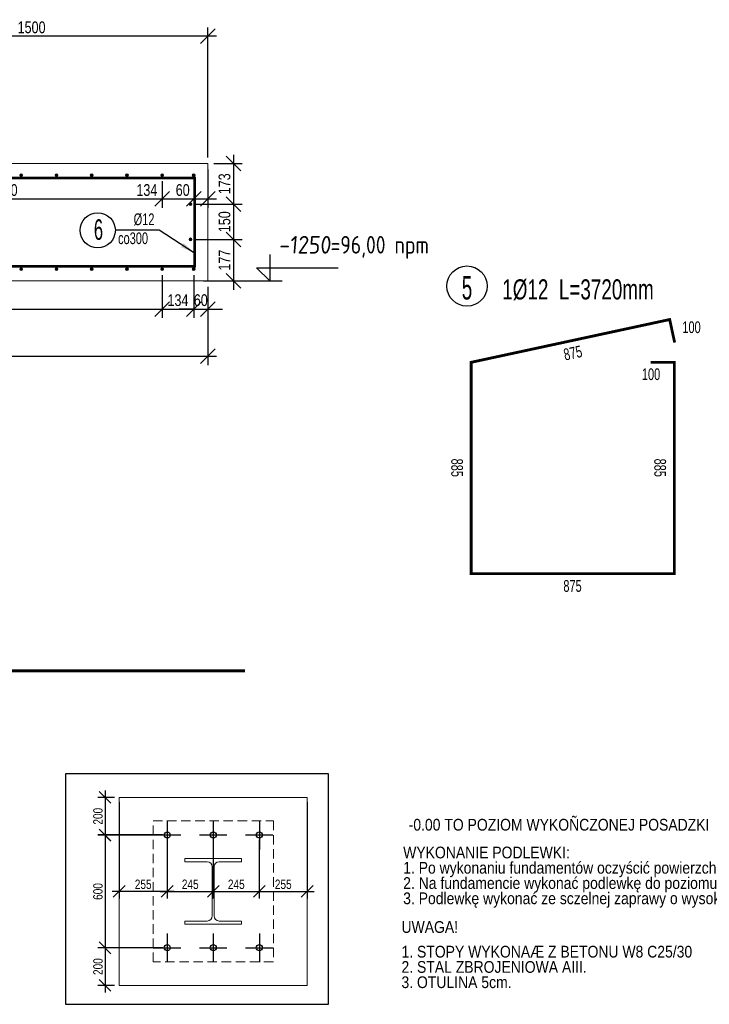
# Model space of a CAD drawing. Header units: millimetres. Extents: x 1495 to 2068, y -230 to 151.
# Tile 3 of 9: x 1694 to 1841, y -230 to -20. Entities that reach past the tile are written whole.
import ezdxf
from ezdxf.enums import TextEntityAlignment as Align

# ---------------------------------------------------------------- set-up
doc = ezdxf.new("R2010")
doc.units = ezdxf.units.MM
doc.header["$PDMODE"] = 65
doc.linetypes.add('HIDDEN', pattern=[0.375, 0.25, -0.125])
for name, color, linetype in [('00ZbrGłó-L', 7, 'Continuous'), ('00ZbrGłó-T', 2, 'Continuous'), ('00ZbrGłó-W', 7, 'Continuous'), ('TB_CIENKA', 5, 'Continuous'), ('TB_OBRYS2', 1, 'Continuous'), ('xxOś B_rysunek_Widok ogólny_Dimension_', 7, 'Continuous')]:
    doc.layers.add(name, color=color, linetype=linetype)
doc.layers.add('BK_Beton', color=2, linetype='Continuous', lineweight=15)
doc.layers.add('Tekst', color=3, linetype='Continuous', lineweight=0)
doc.styles.add('ARIAL_NARROW', font='arial.ttf')
doc.styles.add('CDMSTYLE', font='CDMSIMPL', dxfattribs={"width": 0.8, "bigfont": 'CDMBIGPL'})
doc.styles.add('RBCS_dim1', font='isocpeur.ttf', dxfattribs={"width": 0.9, "oblique": 5, "height": 3})
doc.dimstyles.new('CDM-MM25MM', dxfattribs={"dimscale": 25, "dimtxt": 2, "dimasz": 2.5, "dimexe": 1.5, "dimexo": 1, "dimgap": 0.5, "dimtad": 1, "dimdec": 0, "dimrnd": 1, "dimzin": 9, "dimtxsty": 'CDMSTYLE', "dimblk": 'OBLIQUE', "dimcen": 2.5, "dimdle": 1.5, "dimclrd": 8, "dimclre": 8, "dimclrt": 1, "dimadec": 1, "dimazin": 2, "dimtfac": 1, "dimtdec": 0, "dimtix": 1, "dimtmove": 2, "dimatfit": 3, "dimfxl": 1.5, "dimtvp": 1, "dimtolj": 1, "dimtzin": 0, "dimlwd": 25, "dimlwe": 25, "dimarcsym": 0})

# ---------------------------------------------------------------- blocks, each defined once
blk = doc.blocks.new('ZbOpiPel01A')
at = {"linetype": 'Continuous'}
blk.add_circle((0, 3.19), 3, dxfattribs=at)
at = {"color": 9, "linetype": 'Continuous', "lineweight": 25, "style": 'CDMSTYLE', "width": 0.7, "flags": 1}
for tag, p in [('RYSUNEK', (-2.38, 10.14)), ('ELEM', (10.88, 10.14)), ('DLUG', (21.77, 10.14)), ('IDENT', (-2.36, 7.36)), ('KSZTALT', (4.72, 7.36)), ('HAK', (15.3, 7.36)), ('STAL', (23.72, 7.36)), ('SREDN', (30.31, 7.36)), ('LICZBA', (21.77, 4.88))]:
    blk.add_attdef(tag, p, '', height=2, dxfattribs=at)
at = {"color": 0, "linetype": 'Continuous', "lineweight": -2, "style": 'CDMSTYLE', "width": 0.6}
blk.add_attdef('NR', text='', height=3.5, dxfattribs=at).set_placement((0, 3.19), align=Align.MIDDLE)
at = {"linetype": 'Continuous', "style": 'CDMSTYLE', "width": 0.7}
for tag, p, height in [('TEKST_OPISOWY', (5.26, 1.2), 3), ('UWAGA1', (5.32, -1.85), 2), ('UWAGA2', (5.39, -4.64), 2)]:
    blk.add_attdef(tag, p, '', height=height, dxfattribs=at)
blk = doc.blocks.new('_OBLIQUE')
at = {"color": 0, "linetype": 'ByBlock'}
blk.add_line((-0.5, -0.5), (0.5, 0.5), dxfattribs=at)
blk = doc.blocks.new('*D69')
at = {"layer": 'BK_Beton', "color": 8, "lineweight": 25, "ltscale": 0.05, "transparency": 16777216}
for p, q in [((1537.26, -74.52), (1537.26, -83.63)), ((1724.76, -74.52), (1724.76, -83.63)), ((1535.39, -81.76), (1726.64, -81.76))]:
    blk.add_line(p, q, dxfattribs=at)
at = {"layer": 'Defpoints', "color": 0, "ltscale": 0.05, "transparency": 16777216}
for p in [(1537.26, -73.27), (1724.76, -73.27), (1724.76, -81.76)]:
    blk.add_point(p, dxfattribs=at)
at = {"layer": 'BK_Beton', "color": 8, "lineweight": 25, "ltscale": 0.05, "transparency": 16777216, "xscale": 3.124999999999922, "yscale": 3.124999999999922, "zscale": 3.124999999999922, "rotation": 180}
blk.add_blockref('_OBLIQUE', (1537.26, -81.76), dxfattribs=at)
at = {"layer": 'BK_Beton', "color": 8, "lineweight": 25, "ltscale": 0.05, "transparency": 16777216, "xscale": 3.124999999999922, "yscale": 3.124999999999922, "zscale": 3.124999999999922}
blk.add_blockref('_OBLIQUE', (1724.76, -81.76), dxfattribs=at)
at = {"layer": 'BK_Beton', "color": 1, "ltscale": 0.05, "transparency": 16777216, "insert": (1631.01, -79.88), "char_height": 2.5, "attachment_point": 5, "style": 'CDMSTYLE'}
blk.add_mtext('\\A1;25x150', dxfattribs=at)
blk = doc.blocks.new('*D70')
at = {"layer": 'BK_Beton', "color": 8, "lineweight": 25, "ltscale": 0.05, "transparency": 16777216}
for p, q in [((1724.76, -74.52), (1724.76, -83.63)), ((1731.46, -74.52), (1731.46, -83.63)), ((1722.89, -81.76), (1733.34, -81.76))]:
    blk.add_line(p, q, dxfattribs=at)
at = {"layer": 'Defpoints', "color": 0, "ltscale": 0.05, "transparency": 16777216}
for p in [(1724.76, -73.27), (1731.46, -73.27), (1731.46, -81.76)]:
    blk.add_point(p, dxfattribs=at)
at = {"layer": 'BK_Beton', "color": 8, "lineweight": 25, "ltscale": 0.05, "transparency": 16777216, "xscale": 3.124999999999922, "yscale": 3.124999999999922, "zscale": 3.124999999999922, "rotation": 180}
blk.add_blockref('_OBLIQUE', (1724.76, -81.76), dxfattribs=at)
at = {"layer": 'BK_Beton', "color": 8, "lineweight": 25, "ltscale": 0.05, "transparency": 16777216, "xscale": 3.124999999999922, "yscale": 3.124999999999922, "zscale": 3.124999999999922}
blk.add_blockref('_OBLIQUE', (1731.46, -81.76), dxfattribs=at)
at = {"layer": 'BK_Beton', "color": 1, "ltscale": 0.05, "transparency": 16777216, "insert": (1728.11, -79.88), "char_height": 2.5, "attachment_point": 5, "style": 'CDMSTYLE'}
blk.add_mtext('\\A1;134', dxfattribs=at)
blk = doc.blocks.new('*D71')
at = {"layer": 'BK_Beton', "color": 8, "lineweight": 25, "ltscale": 0.05, "transparency": 16777216}
for p, q in [((1731.46, -74.52), (1731.46, -83.63)), ((1734.46, -77.02), (1734.46, -83.63)), ((1731.46, -81.76), (1728.34, -81.76)), ((1731.46, -81.76), (1734.46, -81.76)), ((1734.46, -81.76), (1737.59, -81.76))]:
    blk.add_line(p, q, dxfattribs=at)
at = {"layer": 'Defpoints', "color": 0, "ltscale": 0.05, "transparency": 16777216}
for p in [(1731.46, -73.27), (1734.46, -75.77), (1734.46, -81.76)]:
    blk.add_point(p, dxfattribs=at)
at = {"layer": 'BK_Beton', "color": 8, "lineweight": 25, "ltscale": 0.05, "transparency": 16777216, "xscale": 3.124999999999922, "yscale": 3.124999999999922, "zscale": 3.124999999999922}
blk.add_blockref('_OBLIQUE', (1731.46, -81.76), dxfattribs=at)
at = {"layer": 'BK_Beton', "color": 8, "lineweight": 25, "ltscale": 0.05, "transparency": 16777216, "xscale": 3.124999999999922, "yscale": 3.124999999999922, "zscale": 3.124999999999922, "rotation": 180}
blk.add_blockref('_OBLIQUE', (1734.46, -81.76), dxfattribs=at)
at = {"layer": 'BK_Beton', "color": 1, "ltscale": 0.05, "transparency": 16777216, "insert": (1732.96, -79.88), "char_height": 2.5, "attachment_point": 5, "style": 'CDMSTYLE'}
blk.add_mtext('\\A1;60', dxfattribs=at)
blk = doc.blocks.new('*D72')
at = {"layer": 'BK_Beton', "color": 8, "lineweight": 25, "ltscale": 0.05, "transparency": 16777216}
for p, q in [((1739.9, -48.9), (1739.9, -61.3)), ((1735.71, -50.77), (1741.77, -50.77)), ((1732.01, -59.42), (1741.77, -59.42))]:
    blk.add_line(p, q, dxfattribs=at)
at = {"layer": 'Defpoints', "color": 0, "ltscale": 0.05, "transparency": 16777216}
for p in [(1734.46, -50.77), (1730.76, -59.42), (1739.9, -59.42)]:
    blk.add_point(p, dxfattribs=at)
at = {"layer": 'BK_Beton', "color": 8, "lineweight": 25, "ltscale": 0.05, "transparency": 16777216, "xscale": 3.124999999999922, "yscale": 3.124999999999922, "zscale": 3.124999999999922}
for p, rotation in [((1739.9, -50.77), 90), ((1739.9, -59.42), 270)]:
    blk.add_blockref('_OBLIQUE', p, dxfattribs=dict(at, rotation=rotation))
at = {"layer": 'BK_Beton', "color": 1, "ltscale": 0.05, "transparency": 16777216, "insert": (1738.02, -55.1), "char_height": 2.5, "attachment_point": 5, "rotation": 90, "style": 'CDMSTYLE'}
blk.add_mtext('\\A1;173', dxfattribs=at)
blk = doc.blocks.new('*D73')
at = {"layer": 'BK_Beton', "color": 8, "lineweight": 25, "ltscale": 0.05, "transparency": 16777216}
for p, q in [((1739.9, -57.55), (1739.9, -68.8)), ((1732.01, -59.42), (1741.77, -59.42)), ((1732.01, -66.92), (1741.77, -66.92))]:
    blk.add_line(p, q, dxfattribs=at)
at = {"layer": 'Defpoints', "color": 0, "ltscale": 0.05, "transparency": 16777216}
for p in [(1730.76, -59.42), (1730.76, -66.92), (1739.9, -66.92)]:
    blk.add_point(p, dxfattribs=at)
at = {"layer": 'BK_Beton', "color": 8, "lineweight": 25, "ltscale": 0.05, "transparency": 16777216, "xscale": 3.124999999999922, "yscale": 3.124999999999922, "zscale": 3.124999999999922}
for p, rotation in [((1739.9, -59.42), 90), ((1739.9, -66.92), 270)]:
    blk.add_blockref('_OBLIQUE', p, dxfattribs=dict(at, rotation=rotation))
at = {"layer": 'BK_Beton', "color": 1, "ltscale": 0.05, "transparency": 16777216, "insert": (1738.02, -63.17), "char_height": 2.5, "attachment_point": 5, "rotation": 90, "style": 'CDMSTYLE'}
blk.add_mtext('\\A1;150', dxfattribs=at)
blk = doc.blocks.new('*D74')
at = {"layer": 'BK_Beton', "color": 8, "lineweight": 25, "ltscale": 0.05, "transparency": 16777216}
for p, q in [((1732.01, -66.92), (1741.77, -66.92)), ((1739.9, -65.05), (1739.9, -77.65)), ((1735.71, -75.77), (1741.77, -75.77))]:
    blk.add_line(p, q, dxfattribs=at)
at = {"layer": 'Defpoints', "color": 0, "ltscale": 0.05, "transparency": 16777216}
for p in [(1730.76, -66.92), (1734.46, -75.77), (1739.9, -75.77)]:
    blk.add_point(p, dxfattribs=at)
at = {"layer": 'BK_Beton', "color": 8, "lineweight": 25, "ltscale": 0.05, "transparency": 16777216, "xscale": 3.124999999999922, "yscale": 3.124999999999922, "zscale": 3.124999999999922}
for p, rotation in [((1739.9, -66.92), 90), ((1739.9, -75.77), 270)]:
    blk.add_blockref('_OBLIQUE', p, dxfattribs=dict(at, rotation=rotation))
at = {"layer": 'BK_Beton', "color": 1, "ltscale": 0.05, "transparency": 16777216, "insert": (1738.02, -71.35), "char_height": 2.5, "attachment_point": 5, "rotation": 90, "style": 'CDMSTYLE'}
blk.add_mtext('\\A1;177', dxfattribs=at)
blk = doc.blocks.new('*D82')
at = {"layer": 'BK_Beton', "color": 8, "lineweight": 25, "ltscale": 0.05, "transparency": 16777216}
for p, q in [((1657.26, -54.52), (1657.26, -60.19)), ((1724.76, -54.52), (1724.76, -60.19)), ((1655.39, -58.32), (1726.64, -58.32))]:
    blk.add_line(p, q, dxfattribs=at)
at = {"layer": 'Defpoints', "color": 0, "ltscale": 0.05, "transparency": 16777216}
for p in [(1657.26, -53.27), (1724.76, -53.27), (1724.76, -58.32)]:
    blk.add_point(p, dxfattribs=at)
at = {"layer": 'BK_Beton', "color": 8, "lineweight": 25, "ltscale": 0.05, "transparency": 16777216, "xscale": 3.124999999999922, "yscale": 3.124999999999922, "zscale": 3.124999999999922, "rotation": 180}
blk.add_blockref('_OBLIQUE', (1657.26, -58.32), dxfattribs=at)
at = {"layer": 'BK_Beton', "color": 8, "lineweight": 25, "ltscale": 0.05, "transparency": 16777216, "xscale": 3.124999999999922, "yscale": 3.124999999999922, "zscale": 3.124999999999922}
blk.add_blockref('_OBLIQUE', (1724.76, -58.32), dxfattribs=at)
at = {"layer": 'BK_Beton', "color": 1, "ltscale": 0.05, "transparency": 16777216, "insert": (1691.01, -56.44), "char_height": 2.5, "attachment_point": 5, "style": 'CDMSTYLE'}
blk.add_mtext('\\A1;1350', dxfattribs=at)
blk = doc.blocks.new('*D83')
at = {"layer": 'BK_Beton', "color": 8, "lineweight": 25, "ltscale": 0.05, "transparency": 16777216}
for p, q in [((1724.76, -54.52), (1724.76, -60.19)), ((1731.46, -54.52), (1731.46, -60.19)), ((1722.89, -58.32), (1733.34, -58.32))]:
    blk.add_line(p, q, dxfattribs=at)
at = {"layer": 'Defpoints', "color": 0, "ltscale": 0.05, "transparency": 16777216}
for p in [(1724.76, -53.27), (1731.46, -53.27), (1731.46, -58.32)]:
    blk.add_point(p, dxfattribs=at)
at = {"layer": 'BK_Beton', "color": 8, "lineweight": 25, "ltscale": 0.05, "transparency": 16777216, "xscale": 3.124999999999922, "yscale": 3.124999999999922, "zscale": 3.124999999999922, "rotation": 180}
blk.add_blockref('_OBLIQUE', (1724.76, -58.32), dxfattribs=at)
at = {"layer": 'BK_Beton', "color": 8, "lineweight": 25, "ltscale": 0.05, "transparency": 16777216, "xscale": 3.124999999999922, "yscale": 3.124999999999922, "zscale": 3.124999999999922}
blk.add_blockref('_OBLIQUE', (1731.46, -58.32), dxfattribs=at)
at = {"layer": 'BK_Beton', "color": 1, "ltscale": 0.05, "transparency": 16777216, "insert": (1721.49, -56.44), "char_height": 2.5, "attachment_point": 5, "style": 'CDMSTYLE'}
blk.add_mtext('\\A1;134', dxfattribs=at)
blk = doc.blocks.new('*D84')
at = {"layer": 'BK_Beton', "color": 8, "lineweight": 25, "ltscale": 0.05, "transparency": 16777216}
for p, q in [((1734.46, -52.02), (1734.46, -60.19)), ((1731.46, -54.52), (1731.46, -60.19)), ((1729.59, -58.32), (1736.34, -58.32))]:
    blk.add_line(p, q, dxfattribs=at)
at = {"layer": 'Defpoints', "color": 0, "ltscale": 0.05, "transparency": 16777216}
for p in [(1734.46, -50.77), (1731.46, -53.27), (1734.46, -58.32)]:
    blk.add_point(p, dxfattribs=at)
at = {"layer": 'BK_Beton', "color": 8, "lineweight": 25, "ltscale": 0.05, "transparency": 16777216, "xscale": 3.124999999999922, "yscale": 3.124999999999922, "zscale": 3.124999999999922, "rotation": 180}
blk.add_blockref('_OBLIQUE', (1731.46, -58.32), dxfattribs=at)
at = {"layer": 'BK_Beton', "color": 8, "lineweight": 25, "ltscale": 0.05, "transparency": 16777216, "xscale": 3.124999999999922, "yscale": 3.124999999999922, "zscale": 3.124999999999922}
blk.add_blockref('_OBLIQUE', (1734.46, -58.32), dxfattribs=at)
at = {"layer": 'BK_Beton', "color": 1, "ltscale": 0.05, "transparency": 16777216, "insert": (1729.12, -56.44), "char_height": 2.5, "attachment_point": 5, "style": 'CDMSTYLE'}
blk.add_mtext('\\A1;60', dxfattribs=at)
blk = doc.blocks.new('*D88')
at = {"layer": 'BK_Beton', "color": 8, "lineweight": 25, "ltscale": 0.05, "transparency": 16777216}
for p, q in [((1534.46, -77.02), (1534.46, -93.68)), ((1734.46, -77.02), (1734.46, -93.68)), ((1532.59, -91.81), (1736.34, -91.81))]:
    blk.add_line(p, q, dxfattribs=at)
at = {"layer": 'Defpoints', "color": 0, "ltscale": 0.05, "transparency": 16777216}
for p in [(1534.46, -75.77), (1734.46, -75.77), (1734.46, -91.81)]:
    blk.add_point(p, dxfattribs=at)
at = {"layer": 'BK_Beton', "color": 8, "lineweight": 25, "ltscale": 0.05, "transparency": 16777216, "xscale": 3.124999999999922, "yscale": 3.124999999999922, "zscale": 3.124999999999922, "rotation": 180}
blk.add_blockref('_OBLIQUE', (1534.46, -91.81), dxfattribs=at)
at = {"layer": 'BK_Beton', "color": 8, "lineweight": 25, "ltscale": 0.05, "transparency": 16777216, "xscale": 3.124999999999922, "yscale": 3.124999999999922, "zscale": 3.124999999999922}
blk.add_blockref('_OBLIQUE', (1734.46, -91.81), dxfattribs=at)
at = {"layer": 'BK_Beton', "color": 1, "ltscale": 0.05, "transparency": 16777216, "insert": (1634.46, -89.93), "char_height": 2.5, "attachment_point": 5, "style": 'CDMSTYLE'}
blk.add_mtext('\\A1;4000', dxfattribs=at)
blk = doc.blocks.new('*D91')
at = {"layer": 'BK_Beton', "color": 8, "lineweight": 25, "ltscale": 0.05, "transparency": 16777216}
for p, q in [((1659.46, -49.52), (1659.46, -21.81)), ((1734.46, -49.52), (1734.46, -21.81)), ((1736.34, -23.68), (1657.59, -23.68))]:
    blk.add_line(p, q, dxfattribs=at)
at = {"layer": 'Defpoints', "color": 0, "ltscale": 0.05, "transparency": 16777216}
for p in [(1659.46, -23.68), (1659.46, -50.77), (1734.46, -50.77)]:
    blk.add_point(p, dxfattribs=at)
at = {"layer": 'BK_Beton', "color": 8, "lineweight": 25, "ltscale": 0.05, "transparency": 16777216, "xscale": 3.124999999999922, "yscale": 3.124999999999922, "zscale": 3.124999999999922, "rotation": 180}
blk.add_blockref('_OBLIQUE', (1659.46, -23.68), dxfattribs=at)
at = {"layer": 'BK_Beton', "color": 8, "lineweight": 25, "ltscale": 0.05, "transparency": 16777216, "xscale": 3.124999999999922, "yscale": 3.124999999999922, "zscale": 3.124999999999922}
blk.add_blockref('_OBLIQUE', (1734.46, -23.68), dxfattribs=at)
at = {"layer": 'BK_Beton', "color": 1, "ltscale": 0.05, "transparency": 16777216, "insert": (1696.96, -21.81), "char_height": 2.5, "attachment_point": 5, "style": 'CDMSTYLE'}
blk.add_mtext('\\A1;1500', dxfattribs=at)
blk = doc.blocks.new('ZbOpiSkr01A')
at = {"color": 9, "linetype": 'Continuous', "lineweight": 25, "style": 'CDMSTYLE', "flags": 1}
for tag, p, width in [('LICZBA', (1.01, 5.65), 0.7), ('ROZSTAW', (9.2, 5.65), 0.85)]:
    blk.add_attdef(tag, p, '', height=2, dxfattribs=dict(at, width=width))
at = {"color": 0, "linetype": 'Continuous', "lineweight": 20, "style": 'CDMSTYLE', "width": 0.7}
blk.add_attdef('TEKST_GORNY', (1, 0.5), '', height=2, dxfattribs=at)
at = {"color": 0, "linetype": 'Continuous', "lineweight": -2, "style": 'CDMSTYLE', "width": 0.7}
blk.add_attdef('TEKST_DOLNY', (1.05, -2.73), '', height=2, dxfattribs=at)
blk = doc.blocks.new('*D98')
at = {"layer": 'BK_Beton', "color": 8, "lineweight": 25, "ltscale": 0.04, "transparency": 16777216}
for p, q in [((1715.6, -186.71), (1715.6, -207.21)), ((1725.82, -194.7), (1725.82, -207.21)), ((1727.32, -205.71), (1714.1, -205.71))]:
    blk.add_line(p, q, dxfattribs=at)
at = {"layer": 'Defpoints', "color": 0, "ltscale": 0.04, "transparency": 16777216}
for p in [(1715.6, -185.71), (1725.82, -193.7), (1715.6, -205.71)]:
    blk.add_point(p, dxfattribs=at)
at = {"layer": 'BK_Beton', "color": 8, "lineweight": 25, "ltscale": 0.04, "transparency": 16777216, "xscale": 2.499999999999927, "yscale": 2.499999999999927, "zscale": 2.499999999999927, "rotation": 180}
blk.add_blockref('_OBLIQUE', (1715.6, -205.71), dxfattribs=at)
at = {"layer": 'BK_Beton', "color": 8, "lineweight": 25, "ltscale": 0.04, "transparency": 16777216, "xscale": 2.499999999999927, "yscale": 2.499999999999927, "zscale": 2.499999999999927}
blk.add_blockref('_OBLIQUE', (1725.82, -205.71), dxfattribs=at)
at = {"layer": 'BK_Beton', "color": 1, "ltscale": 0.04, "transparency": 16777216, "insert": (1720.71, -204.21), "char_height": 2, "attachment_point": 5, "style": 'CDMSTYLE'}
blk.add_mtext('\\A1;255', dxfattribs=at)
blk = doc.blocks.new('*D99')
at = {"layer": 'BK_Beton', "color": 8, "lineweight": 25, "ltscale": 0.04, "transparency": 16777216}
for p, q in [((1725.82, -194.72), (1725.82, -207.21)), ((1735.62, -194.7), (1735.62, -207.21)), ((1724.32, -205.71), (1737.12, -205.71))]:
    blk.add_line(p, q, dxfattribs=at)
at = {"layer": 'Defpoints', "color": 0, "ltscale": 0.04, "transparency": 16777216}
for p in [(1725.82, -193.72), (1735.62, -193.7), (1735.62, -205.71)]:
    blk.add_point(p, dxfattribs=at)
at = {"layer": 'BK_Beton', "color": 8, "lineweight": 25, "ltscale": 0.04, "transparency": 16777216, "xscale": 2.499999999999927, "yscale": 2.499999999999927, "zscale": 2.499999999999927, "rotation": 180}
blk.add_blockref('_OBLIQUE', (1725.82, -205.71), dxfattribs=at)
at = {"layer": 'BK_Beton', "color": 8, "lineweight": 25, "ltscale": 0.04, "transparency": 16777216, "xscale": 2.499999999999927, "yscale": 2.499999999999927, "zscale": 2.499999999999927}
blk.add_blockref('_OBLIQUE', (1735.62, -205.71), dxfattribs=at)
at = {"layer": 'BK_Beton', "color": 1, "ltscale": 0.04, "transparency": 16777216, "insert": (1730.72, -204.21), "char_height": 2, "attachment_point": 5, "style": 'CDMSTYLE'}
blk.add_mtext('\\A1;245', dxfattribs=at)
blk = doc.blocks.new('*D100')
at = {"layer": 'BK_Beton', "color": 8, "lineweight": 25, "ltscale": 0.04, "transparency": 16777216}
for p, q in [((1735.62, -194.7), (1735.62, -207.21)), ((1745.42, -194.7), (1745.42, -207.21)), ((1734.12, -205.71), (1746.92, -205.71))]:
    blk.add_line(p, q, dxfattribs=at)
at = {"layer": 'Defpoints', "color": 0, "ltscale": 0.04, "transparency": 16777216}
for p in [(1735.62, -193.7), (1745.42, -193.7), (1745.42, -205.71)]:
    blk.add_point(p, dxfattribs=at)
at = {"layer": 'BK_Beton', "color": 8, "lineweight": 25, "ltscale": 0.04, "transparency": 16777216, "xscale": 2.499999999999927, "yscale": 2.499999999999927, "zscale": 2.499999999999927, "rotation": 180}
blk.add_blockref('_OBLIQUE', (1735.62, -205.71), dxfattribs=at)
at = {"layer": 'BK_Beton', "color": 8, "lineweight": 25, "ltscale": 0.04, "transparency": 16777216, "xscale": 2.499999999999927, "yscale": 2.499999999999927, "zscale": 2.499999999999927}
blk.add_blockref('_OBLIQUE', (1745.42, -205.71), dxfattribs=at)
at = {"layer": 'BK_Beton', "color": 1, "ltscale": 0.04, "transparency": 16777216, "insert": (1740.52, -204.21), "char_height": 2, "attachment_point": 5, "style": 'CDMSTYLE'}
blk.add_mtext('\\A1;245', dxfattribs=at)
blk = doc.blocks.new('*D101')
at = {"layer": 'BK_Beton', "color": 8, "lineweight": 25, "ltscale": 0.04, "transparency": 16777216}
for p, q in [((1755.6, -186.71), (1755.6, -207.21)), ((1745.42, -194.7), (1745.42, -207.21)), ((1743.92, -205.71), (1757.1, -205.71))]:
    blk.add_line(p, q, dxfattribs=at)
at = {"layer": 'Defpoints', "color": 0, "ltscale": 0.04, "transparency": 16777216}
for p in [(1755.6, -185.71), (1745.42, -193.7), (1755.6, -205.71)]:
    blk.add_point(p, dxfattribs=at)
at = {"layer": 'BK_Beton', "color": 8, "lineweight": 25, "ltscale": 0.04, "transparency": 16777216, "xscale": 2.499999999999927, "yscale": 2.499999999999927, "zscale": 2.499999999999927, "rotation": 180}
blk.add_blockref('_OBLIQUE', (1745.42, -205.71), dxfattribs=at)
at = {"layer": 'BK_Beton', "color": 8, "lineweight": 25, "ltscale": 0.04, "transparency": 16777216, "xscale": 2.499999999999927, "yscale": 2.499999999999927, "zscale": 2.499999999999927}
blk.add_blockref('_OBLIQUE', (1755.6, -205.71), dxfattribs=at)
at = {"layer": 'BK_Beton', "color": 1, "ltscale": 0.04, "transparency": 16777216, "insert": (1750.51, -204.21), "char_height": 2, "attachment_point": 5, "style": 'CDMSTYLE'}
blk.add_mtext('\\A1;255', dxfattribs=at)
blk = doc.blocks.new('*D102')
at = {"layer": 'BK_Beton', "color": 8, "lineweight": 25, "ltscale": 0.04, "transparency": 16777216}
for p, q in [((1712.59, -184.21), (1712.59, -195.2)), ((1714.6, -185.71), (1711.09, -185.71)), ((1724.82, -193.7), (1711.09, -193.7))]:
    blk.add_line(p, q, dxfattribs=at)
at = {"layer": 'Defpoints', "color": 0, "ltscale": 0.04, "transparency": 16777216}
for p in [(1715.6, -185.71), (1712.59, -193.7), (1725.82, -193.7)]:
    blk.add_point(p, dxfattribs=at)
at = {"layer": 'BK_Beton', "color": 8, "lineweight": 25, "ltscale": 0.04, "transparency": 16777216, "xscale": 2.499999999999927, "yscale": 2.499999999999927, "zscale": 2.499999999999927}
for p, rotation in [((1712.59, -185.71), 90), ((1712.59, -193.7), 270)]:
    blk.add_blockref('_OBLIQUE', p, dxfattribs=dict(at, rotation=rotation))
at = {"layer": 'BK_Beton', "color": 1, "ltscale": 0.04, "transparency": 16777216, "insert": (1711.09, -189.71), "char_height": 2, "attachment_point": 5, "rotation": 90, "style": 'CDMSTYLE'}
blk.add_mtext('\\A1;200', dxfattribs=at)
blk = doc.blocks.new('*D103')
at = {"layer": 'BK_Beton', "color": 8, "lineweight": 25, "ltscale": 0.04, "transparency": 16777216}
for p, q in [((1712.59, -192.24), (1712.59, -219.22)), ((1724.82, -193.74), (1711.09, -193.74)), ((1724.82, -217.72), (1711.09, -217.72))]:
    blk.add_line(p, q, dxfattribs=at)
at = {"layer": 'Defpoints', "color": 0, "ltscale": 0.04, "transparency": 16777216}
for p in [(1725.82, -193.74), (1712.59, -217.72), (1725.82, -217.72)]:
    blk.add_point(p, dxfattribs=at)
at = {"layer": 'BK_Beton', "color": 8, "lineweight": 25, "ltscale": 0.04, "transparency": 16777216, "xscale": 2.499999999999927, "yscale": 2.499999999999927, "zscale": 2.499999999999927}
for p, rotation in [((1712.59, -193.74), 90), ((1712.59, -217.72), 270)]:
    blk.add_blockref('_OBLIQUE', p, dxfattribs=dict(at, rotation=rotation))
at = {"layer": 'BK_Beton', "color": 1, "ltscale": 0.04, "transparency": 16777216, "insert": (1711.09, -205.73), "char_height": 2, "attachment_point": 5, "rotation": 90, "style": 'CDMSTYLE'}
blk.add_mtext('\\A1;600', dxfattribs=at)
blk = doc.blocks.new('*D104')
at = {"layer": 'BK_Beton', "color": 8, "lineweight": 25, "ltscale": 0.04, "transparency": 16777216}
for p, q in [((1724.82, -217.72), (1711.09, -217.72)), ((1712.59, -216.22), (1712.59, -227.21)), ((1714.6, -225.71), (1711.09, -225.71))]:
    blk.add_line(p, q, dxfattribs=at)
at = {"layer": 'Defpoints', "color": 0, "ltscale": 0.04, "transparency": 16777216}
for p in [(1725.82, -217.72), (1712.59, -225.71), (1715.6, -225.71)]:
    blk.add_point(p, dxfattribs=at)
at = {"layer": 'BK_Beton', "color": 8, "lineweight": 25, "ltscale": 0.04, "transparency": 16777216, "xscale": 2.499999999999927, "yscale": 2.499999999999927, "zscale": 2.499999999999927}
for p, rotation in [((1712.59, -217.72), 90), ((1712.59, -225.71), 270)]:
    blk.add_blockref('_OBLIQUE', p, dxfattribs=dict(at, rotation=rotation))
at = {"layer": 'BK_Beton', "color": 1, "ltscale": 0.04, "transparency": 16777216, "insert": (1711.09, -221.72), "char_height": 2, "attachment_point": 5, "rotation": 90, "style": 'CDMSTYLE'}
blk.add_mtext('\\A1;200', dxfattribs=at)

msp = doc.modelspace()

# ---------------------------------------------------------------- hatches: boundary and pattern name
at = {"layer": '00ZbrGłó-L', "linetype": 'Continuous', "lineweight": 20, "ltscale": 0.05}
for points in [[(1695.062, -53.273, 1), (1694.462, -53.273, 1)], [(1702.562, -53.273, 1), (1701.962, -53.273, 1)], [(1710.062, -53.273, 1), (1709.462, -53.273, 1)], [(1717.562, -53.273, 1), (1716.962, -53.273, 1)], [(1725.062, -53.273, 1), (1724.462, -53.273, 1)], [(1731.761, -53.273, 1), (1731.161, -53.273, 1)], [(1731.062, -59.421, -1), (1730.462, -59.421, -1)], [(1731.062, -66.921, -1), (1730.462, -66.921, -1)], [(1695.062, -73.273, 1), (1694.462, -73.273, 1)], [(1702.562, -73.273, 1), (1701.962, -73.273, 1)], [(1710.062, -73.273, 1), (1709.462, -73.273, 1)], [(1717.562, -73.273, 1), (1716.962, -73.273, 1)], [(1725.062, -73.273, 1), (1724.462, -73.273, 1)], [(1731.761, -73.273, 1), (1731.161, -73.273, 1)]]:
    msp.add_hatch(color=3, dxfattribs=at).paths.add_polyline_path(points)

# ---------------------------------------------------------------- linework, layer by layer
at = {"color": 0, "linetype": 'Continuous'}
msp.add_circle((1711.038, -64.998), 3.75, dxfattribs=at)
at = {"layer": '00ZbrGłó-L', "color": 3, "linetype": 'Continuous', "lineweight": 20, "ltscale": 0.05}
for p, q in [((1790.499, -93.094), (1832.728, -83.985)), ((1790.499, -138.094), (1790.499, -93.094)), ((1833.699, -93.094), (1833.699, -138.094)), ((1833.699, -138.094), (1790.499, -138.094))]:
    msp.add_line(p, q, dxfattribs=at)
at = {"layer": '00ZbrGłó-L', "color": 3, "linetype": 'Continuous', "lineweight": 20, "ltscale": 0.05, "const_width": 0.6}
for points in [[(1536.962, -53.873), (1731.962, -53.873)], [(1721.662, -53.873), (1731.662, -53.873), (1731.662, -72.673), (1721.662, -72.673)], [(1536.962, -72.673), (1731.962, -72.673)], [(1833.782, -88.873), (1832.728, -83.985), (1790.499, -93.094), (1790.499, -138.094), (1833.699, -138.094), (1833.699, -93.094), (1828.699, -93.094)], [(1547.402, -158.748), (1742.402, -158.748)]]:
    msp.add_lwpolyline(points, dxfattribs=at)
at = {"layer": '00ZbrGłó-L', "color": 3, "linetype": 'Continuous', "lineweight": 20, "ltscale": 0.05}
for centre in [(1694.762, -53.273), (1702.262, -53.273), (1709.762, -53.273), (1717.262, -53.273), (1724.762, -53.273), (1731.461, -53.273), (1730.762, -59.421), (1730.762, -66.921), (1694.762, -73.273), (1702.262, -73.273), (1709.762, -73.273), (1717.262, -73.273), (1724.762, -73.273), (1731.461, -73.273)]:
    msp.add_circle(centre, 0.3, dxfattribs=at)
at = {"layer": 'BK_Beton', "ltscale": 0.05}
for p, q in [((1659.462, -50.773), (1734.462, -50.773)), ((1734.462, -50.773), (1734.462, -75.773)), ((1734.462, -75.773), (1534.462, -75.773)), ((1832.728, -83.985), (1833.782, -88.873)), ((1828.699, -93.094), (1833.699, -93.094))]:
    msp.add_line(p, q, dxfattribs=at)
at = {"layer": 'BK_Beton', "ltscale": 0.04}
for p, q in [((1729.603, -198.712), (1741.603, -198.712)), ((1729.603, -199.412), (1729.603, -198.712)), ((1741.603, -199.412), (1741.603, -198.712)), ((1729.603, -199.412), (1734.323, -199.412)), ((1735.403, -200.492), (1735.403, -210.932)), ((1735.803, -200.492), (1735.803, -210.932)), ((1741.603, -199.412), (1736.883, -199.412)), ((1729.603, -212.012), (1734.323, -212.012)), ((1729.603, -212.712), (1729.603, -212.012)), ((1729.603, -212.712), (1741.603, -212.712)), ((1741.603, -212.012), (1736.883, -212.012)), ((1741.603, -212.712), (1741.603, -212.012))]:
    msp.add_line(p, q, dxfattribs=at)
msp.add_lwpolyline([(1715.603, -185.712), (1755.603, -185.712), (1755.603, -225.712), (1715.603, -225.712)], close=True, dxfattribs=at)
at = {"layer": 'BK_Beton', "linetype": 'HIDDEN', "ltscale": 8}
msp.add_lwpolyline([(1722.803, -190.712), (1748.403, -190.712), (1748.403, -220.712), (1722.803, -220.712)], close=True, dxfattribs=at)
at = {"layer": 'BK_Beton', "ltscale": 0.04}
for centre, start, end in [((1734.323, -200.492), 0, 90), ((1736.883, -200.492), 90, 180), ((1734.323, -210.932), 270, 0), ((1736.883, -210.932), 180, 270)]:
    msp.add_arc(centre, 1.08, start, end, dxfattribs=at)
at = {"layer": 'Defpoints', "linetype": 'Continuous'}
msp.add_lwpolyline([(1704.202, -229.743), (1760.129, -229.743), (1760.129, -180.717), (1704.202, -180.717)], close=True, dxfattribs=at)
at = {"layer": 'TB_CIENKA', "ltscale": 0.04}
for p, q in [((1725.822, -190.651), (1725.822, -196.796)), ((1735.622, -190.651), (1735.622, -196.796)), ((1745.422, -190.651), (1745.422, -196.796)), ((1722.867, -193.701), (1728.701, -193.701)), ((1732.667, -193.701), (1738.501, -193.701)), ((1742.467, -193.701), (1748.301, -193.701)), ((1725.822, -214.651), (1725.822, -220.796)), ((1735.622, -214.651), (1735.622, -220.796)), ((1745.422, -214.651), (1745.422, -220.796)), ((1722.867, -217.701), (1728.701, -217.701)), ((1732.667, -217.701), (1738.501, -217.701)), ((1742.467, -217.701), (1748.301, -217.701))]:
    msp.add_line(p, q, dxfattribs=at)
at = {"layer": 'TB_OBRYS2', "ltscale": 0.04}
for centre in [(1725.822, -193.701), (1735.622, -193.701), (1745.422, -193.701), (1725.822, -217.701), (1735.622, -217.701), (1745.422, -217.701)]:
    msp.add_circle(centre, 0.64, dxfattribs=at)
at = {"layer": 'xxOś B_rysunek_Widok ogólny_Dimension_', "color": 3, "ltscale": 0.05}
for points in [[(1747.659, -70.148, 0), (1747.659, -75.773, 0), (1744.846, -72.96, 0), (1747.659, -72.96, 0)], [(1747.659, -70.148, 0), (1747.659, -75.773, 0), (1744.846, -72.96, 0), (1747.659, -72.96, 0)], [(1747.659, -72.96, 0), (1762.199, -72.96, 0)], [(1747.659, -72.96, 0), (1762.199, -72.96, 0)], [(1733.554, -75.773, 0), (1750.31, -75.773, 0)], [(1733.554, -75.773, 0), (1750.31, -75.773, 0)]]:
    msp.add_polyline3d(points, dxfattribs=at)

# ---------------------------------------------------------------- block references
at = {"layer": '00ZbrGłó-T', "color": 1, "linetype": 'Continuous', "lineweight": 25, "ltscale": 0.05}
ref = msp.add_blockref('ZbOpiSkr01A', (1723.928, -64.524), dxfattribs=dict(at, xscale=-1.249999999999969, yscale=1.249999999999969, zscale=1.249999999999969))
ref.add_attrib('TEKST_GORNY', '%%c12', (1718.678, -63.899), dxfattribs={"layer": '0', "color": 0, "linetype": 'Continuous', "lineweight": 20, "height": 2.5, "style": 'CDMSTYLE', "width": 0.7})
ref.add_attrib('TEKST_DOLNY', 'co300', (1715.366, -67.938), dxfattribs={"layer": '0', "color": 0, "linetype": 'Continuous', "lineweight": -2, "height": 2.5, "style": 'CDMSTYLE', "width": 0.7})
at = {"layer": '00ZbrGłó-T', "color": 3, "linetype": 'Continuous', "lineweight": 50, "ltscale": 0.05}
ref = msp.add_blockref('ZbOpiPel01A', (1789.601, -81.424), dxfattribs=dict(at, xscale=1.428571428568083, yscale=1.428571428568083, zscale=1.428571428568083))
ref.add_attrib('NR', '5', dxfattribs={"layer": '0', "color": 0, "linetype": 'Continuous', "lineweight": -2, "height": 5, "style": 'CDMSTYLE', "width": 0.6}).set_placement((1789.601, -77.263), align=Align.MIDDLE)
ref.add_attrib('TEKST_OPISOWY', '1%%c12  L=3720mm', (1797.108, -79.715), dxfattribs={"layer": '0', "linetype": 'Continuous', "height": 4.28571, "style": 'CDMSTYLE', "width": 0.7})

# ---------------------------------------------------------------- texts
at = {"color": 2, "linetype": 'Continuous', "lineweight": -2, "style": 'CDMSTYLE', "width": 0.6}
msp.add_attdef('6', text='', height=4.375, dxfattribs=at).set_placement((1711.196, -64.838), align=Align.MIDDLE)
at = {"layer": '00ZbrGłó-W', "color": 1, "linetype": 'Continuous', "lineweight": 25, "ltscale": 0.05, "style": 'CDMSTYLE', "width": 0.7}
for s, rotation, p in [('100', 359.99854, (1837.375, -85.623)), ('875', 12.17059, (1812.121, -91.096)), ('100', 359.99854, (1828.764, -95.627)), ('885', 269.99854, (1787.503, -115.54)), ('885', 269.99854, (1830.703, -115.54)), ('875', 359.99854, (1812.057, -140.7))]:
    msp.add_text(s, height=2.5, rotation=rotation, dxfattribs=at).set_placement(p, align=Align.MIDDLE_CENTER)
at = {"layer": 'Tekst', "ltscale": 0.02, "style": 'ARIAL_NARROW', "width": 0.85}
for s, p in [(' -0.00 TO POZIOM WYKOÑCZONEJ POSADZKI', (1776.367, -192.771)), ('WYKONANIE PODLEWKI:', (1776.027, -198.683)), ('1. Po wykonaniu fundamentów oczyścić powierzchnię słupa.', (1776.027, -201.933)), ('2. Na fundamencie wykonać podlewkę do poziomu podstawy słupa stalowego.', (1776.027, -205.183)), ('3. Podlewkę wykonać ze sczelnej zaprawy o wysokiej wytrzymałości.', (1776.027, -208.433)), ('UWAGA!', (1775.665, -214.544)), ('1. STOPY WYKONAÆ Z BETONU W8 C25/30', (1775.665, -219.791)), ('2. STAL ZBROJENIOWA AIII.', (1775.665, -223.041)), ('3. OTULINA 5cm.', (1775.665, -226.291))]:
    msp.add_text(s, height=2.5, dxfattribs=at).set_placement(p)
at = {"layer": 'xxOś B_rysunek_Widok ogólny_Dimension_', "color": 6, "ltscale": 0.05, "insert": (1749.534, -71.085), "char_height": 3.75, "attachment_point": 7, "style": 'RBCS_dim1'}
msp.add_mtext('-1250{\\Fisocp|c238;\\Q0;\\C256;=96,00 npm}', dxfattribs=at)

# ---------------------------------------------------------------- dimensions: what is measured, and where the dimension line sits
at = {"layer": 'BK_Beton', "ltscale": 0.05}
for base, p1, p2, picture, middle in [((1659.462, -23.681), (1734.462, -50.773), (1659.462, -50.773), '*D91', (1696.962, -21.806)), ((1724.762, -58.316), (1657.262, -53.273), (1724.762, -53.273), '*D82', (1691.012, -56.441)), ((1731.461, -81.759), (1724.762, -73.273), (1731.461, -73.273), '*D70', (1728.111, -79.884)), ((1734.462, -81.759), (1731.461, -73.273), (1734.462, -75.773), '*D71', (1732.961, -79.884)), ((1734.462, -91.809), (1534.462, -75.773), (1734.462, -75.773), '*D88', (1634.462, -89.934))]:
    dim = msp.add_linear_dim(base=base, p1=p1, p2=p2, dimstyle='CDM-MM25MM', override={"dimscale": 1.25, "dimlfac": 20}, dxfattribs=at)
    dim.commit()
    dim.dimension.update_dxf_attribs({"geometry": picture, "text_midpoint": middle})
for base, p1, p2, picture, middle in [((1739.896, -59.421), (1734.462, -50.773), (1730.762, -59.421), '*D72', (1738.021, -55.097)), ((1739.896, -66.921), (1730.762, -59.421), (1730.762, -66.921), '*D73', (1738.021, -63.171)), ((1739.896, -75.773), (1730.762, -66.921), (1734.462, -75.773), '*D74', (1738.021, -71.347))]:
    dim = msp.add_linear_dim(base=base, p1=p1, p2=p2, angle=90, dimstyle='CDM-MM25MM', override={"dimscale": 1.25, "dimlfac": 20}, dxfattribs=at)
    dim.commit()
    dim.dimension.update_dxf_attribs({"geometry": picture, "text_midpoint": middle})
for base, p1, p2, picture, middle in [((1734.462, -58.316), (1731.461, -53.273), (1734.462, -50.773), '*D84', (1729.123, -56.441)), ((1731.461, -58.316), (1724.762, -53.273), (1731.461, -53.273), '*D83', (1721.492, -56.441))]:
    dim = msp.add_linear_dim(base=base, p1=p1, p2=p2, dimstyle='CDM-MM25MM', override={"dimscale": 1.25, "dimlfac": 20}, dxfattribs=at)
    dim.commit()
    dim.dimension.update_dxf_attribs({"geometry": picture, "text_midpoint": middle, "dimtype": 160})
dim = msp.add_linear_dim(base=(1724.762, -81.759), p1=(1537.262, -73.273), p2=(1724.762, -73.273), text='25x150', dimstyle='CDM-MM25MM', override={"dimscale": 1.25, "dimlfac": 20}, dxfattribs=at)
dim.commit()
dim.dimension.update_dxf_attribs({"geometry": '*D69', "text_midpoint": (1631.012, -79.884)})
at = {"layer": 'BK_Beton', "ltscale": 0.04}
for base, p1, p2, picture, middle in [((1712.588, -193.701), (1715.603, -185.712), (1725.822, -193.701), '*D102', (1711.088, -189.707)), ((1712.588, -217.723), (1725.822, -193.741), (1725.822, -217.723), '*D103', (1711.088, -205.732)), ((1712.588, -225.712), (1725.822, -217.723), (1715.603, -225.712), '*D104', (1711.088, -221.718))]:
    dim = msp.add_linear_dim(base=base, p1=p1, p2=p2, angle=90, dimstyle='CDM-MM25MM', override={"dimscale": 1, "dimlfac": 25}, dxfattribs=at)
    dim.commit()
    dim.dimension.update_dxf_attribs({"geometry": picture, "text_midpoint": middle})
for base, p1, p2, picture, middle in [((1715.603, -205.712), (1725.822, -193.701), (1715.603, -185.712), '*D98', (1720.712, -204.212)), ((1755.603, -205.712), (1745.422, -193.701), (1755.603, -185.712), '*D101', (1750.512, -204.212)), ((1735.622, -205.712), (1725.822, -193.723), (1735.622, -193.701), '*D99', (1730.722, -204.212)), ((1745.422, -205.712), (1735.622, -193.701), (1745.422, -193.701), '*D100', (1740.522, -204.212))]:
    dim = msp.add_linear_dim(base=base, p1=p1, p2=p2, dimstyle='CDM-MM25MM', override={"dimscale": 1, "dimlfac": 25}, dxfattribs=at)
    dim.commit()
    dim.dimension.update_dxf_attribs({"geometry": picture, "text_midpoint": middle})

# ---------------------------------------------------------------- leaders
at = {"layer": '00ZbrGłó-T', "color": 9, "linetype": 'Continuous', "lineweight": 18, "ltscale": 0.05}
msp.add_leader([(1731.662, -69.84), (1724.103, -64.998), (1714.858, -64.998)], dimstyle='CDM-MM25MM', override={"dimscale": 1.25}, dxfattribs=at)

doc.saveas('drawing.dxf')
